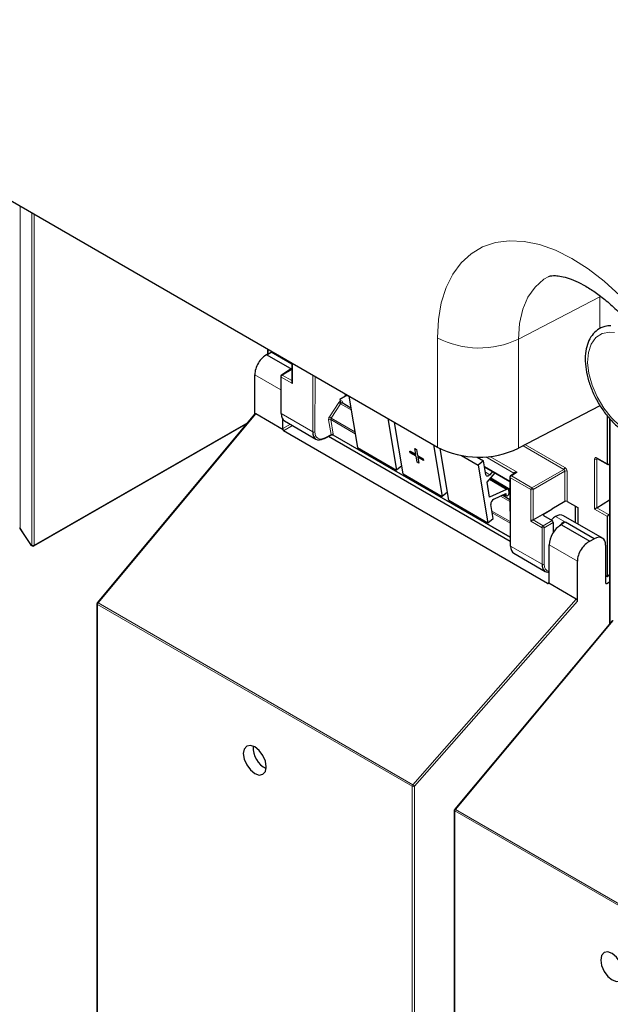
# Paper-space layout 'Blatt4' of a CAD drawing. Header units: millimetres. Extents: x 5 to 418, y 2 to 292.
# Tile 7 of 111: x 114 to 126, y 119 to 140. Entities that reach past the tile are written whole.
import ezdxf

# ---------------------------------------------------------------- set-up
doc = ezdxf.new("R2010")
doc.units = ezdxf.units.MM

psp = doc.layouts.new('Blatt4')

# ---------------------------------------------------------------- linework, layer by layer
at = {"color": 7, "linetype": 'Continuous', "lineweight": 25}
for p, q in [((106.947, 140.023), (122.627, 130.971)), ((119.031, 133.046), (119.031, 132.937)), ((119.016, 132.928), (119.105, 132.983)), ((119.016, 132.928), (119.544, 132.623)), ((119.544, 132.729), (119.105, 132.983)), ((119.544, 132.75), (119.544, 132.352)), ((118.758, 131.666), (118.758, 132.503)), ((119.308, 132.468), (119.308, 131.692)), ((119.51, 132.612), (119.324, 132.497)), ((119.544, 132.6), (119.527, 132.61)), ((120.68, 132.052), (120.557, 131.98)), ((120.727, 132.06), (120.755, 132.044)), ((120.754, 132.052), (120.936, 130.96)), ((120.557, 131.98), (120.564, 131.94)), ((120.564, 131.94), (120.564, 131.94)), ((120.796, 131.797), (120.61, 131.905)), ((126.074, 131.842), (124.347, 130.945)), ((118.762, 131.672), (115.421, 127.673)), ((119.361, 131.338), (118.781, 131.673)), ((126.234, 130.615), (126.234, 131.629)), ((114.075, 128.879), (118.593, 131.469)), ((119.353, 131.363), (119.353, 131.556)), ((119.386, 131.527), (120.055, 131.141)), ((121.579, 131.576), (121.761, 130.484)), ((121.903, 130.402), (121.72, 131.494)), ((126.277, 131.58), (126.277, 127.229)), ((124.963, 128.082), (119.364, 131.315)), ((120.236, 131.151), (120.382, 131.23)), ((124.168, 128.972), (120.317, 131.195)), ((120.414, 131.229), (124.167, 129.062)), ((120.936, 130.96), (121.761, 130.484)), ((122.545, 131.018), (122.728, 129.926)), ((122.047, 130.886), (122.049, 130.887)), ((122.054, 130.848), (122.047, 130.886)), ((122.047, 130.886), (122.169, 130.816)), ((122.049, 130.887), (122.169, 130.818)), ((122.175, 130.778), (122.054, 130.848)), ((122.148, 130.942), (122.149, 130.943)), ((122.169, 130.816), (122.148, 130.942)), ((122.148, 130.942), (122.185, 130.921)), ((122.149, 130.943), (122.186, 130.922)), ((122.197, 130.652), (122.175, 130.778)), ((122.185, 130.921), (122.186, 130.922)), ((122.185, 130.921), (122.206, 130.795)), ((122.186, 130.922), (122.207, 130.796)), ((122.206, 130.795), (122.207, 130.796)), ((122.206, 130.795), (122.328, 130.725)), ((122.207, 130.796), (122.329, 130.725)), ((122.334, 130.686), (122.212, 130.756)), ((122.212, 130.756), (122.234, 130.63)), ((122.214, 130.755), (122.235, 130.631)), ((122.869, 129.844), (122.686, 130.939)), ((123.141, 130.792), (123.489, 130.59)), ((123.469, 130.76), (123.606, 130.681)), ((121.874, 130.572), (121.761, 130.484)), ((122.234, 130.63), (122.197, 130.652)), ((122.234, 130.63), (122.235, 130.631)), ((122.328, 130.725), (122.334, 130.686)), ((122.328, 130.725), (122.329, 130.725)), ((122.329, 130.725), (122.335, 130.687)), ((122.334, 130.686), (122.335, 130.687)), ((123.606, 130.681), (123.489, 130.59)), ((123.489, 130.59), (123.694, 129.368)), ((123.655, 130.386), (123.606, 130.681)), ((123.627, 130.554), (124.164, 130.243)), ((126.015, 130.73), (126.241, 130.6)), ((126.277, 130.612), (126.256, 130.601)), ((121.903, 130.402), (122.728, 129.926)), ((123.681, 130.229), (123.852, 130.424)), ((123.799, 130.454), (123.739, 130.385)), ((124.164, 130.336), (124.168, 128.887)), ((124.269, 130.419), (124.18, 130.364)), ((123.734, 129.911), (123.681, 130.229)), ((124.128, 130.075), (123.742, 130.298)), ((123.755, 130.312), (124.165, 130.076)), ((122.841, 130.014), (122.728, 129.926)), ((124.093, 130.074), (123.734, 129.911)), ((123.825, 129.87), (124.076, 129.985)), ((124.165, 129.852), (123.998, 129.949)), ((124.039, 129.968), (124.091, 129.938)), ((124.076, 129.985), (124.082, 129.954)), ((124.151, 130.008), (124.145, 130.048)), ((124.165, 130.006), (124.15, 130.014)), ((122.869, 129.844), (123.694, 129.368)), ((123.81, 129.459), (123.761, 129.754)), ((125.328, 129.82), (125.05, 129.657)), ((125.375, 129.821), (125.601, 129.69)), ((125.555, 129.372), (125.555, 129.717)), ((126.008, 129.686), (126.277, 129.852)), ((124.656, 129.427), (125.05, 129.655)), ((124.879, 129.547), (125.05, 129.655)), ((124.88, 129.52), (125.061, 129.416)), ((125.05, 129.657), (125.05, 129.655)), ((126.124, 129.044), (125.303, 129.517)), ((125.601, 129.69), (125.601, 129.346)), ((126.234, 128.248), (126.234, 129.501)), ((126.256, 129.541), (126.277, 129.555)), ((123.694, 129.368), (123.81, 129.459)), ((125.084, 129.375), (125.084, 129.162)), ((125.256, 129.326), (125.24, 129.316)), ((125.256, 129.326), (125.862, 128.976)), ((125.338, 129.375), (125.346, 129.38)), ((125.954, 129.029), (125.346, 129.38)), ((113.781, 129.247), (114.002, 128.906)), ((114.013, 128.895), (114.041, 128.879)), ((124.999, 128.104), (124.999, 128.9)), ((125.862, 128.976), (125.954, 129.029)), ((126.194, 128.89), (126.194, 128.096)), ((124.246, 128.721), (124.915, 128.335)), ((125.594, 127.709), (125.594, 128.556)), ((126.228, 128.233), (126.277, 128.264)), ((125.571, 127.753), (124.991, 128.088)), ((126.211, 128.234), (126.194, 128.244)), ((126.217, 128.082), (126.277, 128.114)), ((115.413, 127.652), (115.413, 109.76)), ((126.336, 127.299), (122.995, 123.301)), ((122.987, 123.279), (122.987, 105.387))]:
    psp.add_line(p, q, dxfattribs=at)
at = {"color": 7, "linetype": 'Continuous', "lineweight": 18}
for p, q in [((113.785, 136.075), (113.785, 129.252)), ((114.034, 128.894), (114.034, 135.931)), ((114.082, 135.904), (114.082, 128.894)), ((126.074, 134.156), (124.347, 133.258)), ((126.074, 133.48), (126.074, 134.156)), ((122.627, 130.971), (122.627, 133.284)), ((124.347, 133.258), (124.347, 130.945)), ((119.041, 133.041), (119.041, 132.943)), ((119.554, 132.745), (119.554, 132.319)), ((119.308, 132.185), (118.758, 132.503)), ((119.318, 132.455), (119.318, 131.679)), ((119.554, 132.319), (119.318, 132.455)), ((119.527, 132.61), (119.341, 132.495)), ((119.341, 132.495), (119.544, 132.378)), ((119.986, 131.294), (119.989, 132.493)), ((120.036, 132.467), (120.032, 131.293)), ((120.674, 132.067), (120.668, 132.101)), ((120.72, 132.071), (120.754, 132.052)), ((120.72, 132.071), (120.72, 132.071)), ((120.338, 131.61), (120.54, 131.914)), ((120.578, 131.888), (120.376, 131.584)), ((120.578, 131.888), (120.803, 131.758)), ((120.615, 131.926), (120.62, 131.899)), ((120.786, 131.803), (120.794, 131.808)), ((118.781, 131.673), (115.436, 127.67)), ((119.318, 131.679), (119.986, 131.294)), ((114.082, 128.894), (118.611, 131.491)), ((119.353, 131.363), (119.512, 131.454)), ((119.559, 131.427), (119.364, 131.315)), ((120.374, 131.237), (120.321, 131.55)), ((120.887, 131.254), (120.368, 131.554)), ((120.368, 131.554), (120.42, 131.241)), ((120.376, 131.584), (120.881, 131.293)), ((126.287, 131.569), (126.287, 127.241)), ((120.244, 131.167), (120.374, 131.237)), ((120.421, 131.232), (124.167, 129.069)), ((125.305, 130.499), (124.445, 130.996)), ((124.494, 131.021), (125.328, 130.54)), ((124.25, 130.42), (123.654, 130.764)), ((123.741, 130.772), (124.319, 130.438)), ((123.626, 130.561), (124.164, 130.25)), ((125.961, 129.659), (125.961, 130.718)), ((126.008, 130.746), (126.234, 130.615)), ((126.023, 130.726), (126.008, 130.718)), ((126.008, 130.718), (126.008, 129.686)), ((123.646, 130.439), (123.739, 130.385)), ((124.319, 130.438), (124.197, 130.363)), ((124.197, 130.363), (124.633, 130.111)), ((124.252, 130.409), (124.25, 130.42)), ((124.633, 130.111), (125.305, 130.499)), ((125.328, 130.459), (124.656, 130.071)), ((125.328, 129.82), (125.328, 130.459)), ((125.375, 130.458), (125.375, 129.821)), ((123.73, 130.284), (124.093, 130.074)), ((123.759, 130.317), (124.165, 130.083)), ((124.174, 130.322), (124.178, 128.874)), ((124.609, 130.071), (124.174, 130.322)), ((123.964, 129.934), (124.165, 129.817)), ((124.05, 129.973), (124.082, 129.954)), ((124.165, 129.995), (124.152, 130.003)), ((124.609, 129.4), (124.609, 130.071)), ((124.656, 130.071), (124.656, 129.427)), ((125.546, 129.377), (125.546, 129.722)), ((123.784, 129.617), (124.167, 129.396)), ((124.167, 129.361), (123.79, 129.578)), ((124.879, 129.547), (124.879, 129.52)), ((125.134, 129.502), (125.346, 129.38)), ((126.234, 129.501), (125.961, 129.659)), ((126.007, 129.685), (126.256, 129.541)), ((124.845, 129.264), (124.609, 129.4)), ((124.656, 129.427), (124.868, 129.305)), ((124.868, 129.305), (125.061, 129.416)), ((125.084, 129.375), (124.892, 129.264)), ((125.315, 129.389), (125.338, 129.375)), ((113.785, 129.252), (114.006, 128.911)), ((124.845, 128.488), (124.845, 129.264)), ((124.892, 129.264), (124.892, 128.488)), ((114.006, 128.911), (114.034, 128.894)), ((125.594, 128.556), (124.999, 128.9)), ((124.178, 128.874), (124.845, 128.488)), ((126.234, 128.248), (126.277, 128.275)), ((124.963, 128.082), (124.999, 128.105)), ((126.194, 128.095), (126.217, 128.082)), ((122.094, 123.787), (115.423, 127.638)), ((115.423, 127.638), (115.423, 109.746)), ((115.436, 127.67), (122.107, 123.819)), ((122.107, 123.819), (125.571, 127.753)), ((125.594, 127.709), (122.141, 123.787)), ((126.355, 127.301), (123.01, 123.297)), ((122.094, 105.895), (122.094, 123.787)), ((122.141, 123.787), (122.141, 105.895)), ((129.668, 119.415), (122.997, 123.266)), ((122.997, 123.266), (122.997, 105.374)), ((123.01, 123.297), (129.681, 119.446))]:
    psp.add_line(p, q, dxfattribs=at)
at = {"color": 7, "linetype": 'Continuous', "lineweight": 18, "flags": 128}
for points in [[(122.627, 133.284), (122.648, 133.671), (122.709, 134.028), (122.812, 134.351), (122.953, 134.634), (123.13, 134.874), (123.342, 135.067), (123.585, 135.21), (123.856, 135.302), (124.151, 135.341), (124.465, 135.327), (124.794, 135.259), (125.134, 135.139), (125.479, 134.968), (125.824, 134.749), (126.165, 134.486), (126.497, 134.181)], [(124.988, 134.583), (124.884, 134.524), (124.697, 134.361), (124.546, 134.148), (124.436, 133.889), (124.37, 133.591), (124.347, 133.258)], [(126.694, 131.283), (126.502, 131.413), (126.318, 131.588), (126.152, 131.798), (126.012, 132.032), (125.906, 132.28), (125.838, 132.528), (125.811, 132.764), (125.828, 132.976), (125.888, 133.154), (125.987, 133.289), (126.12, 133.373), (126.281, 133.403), (126.378, 133.396)], [(113.785, 129.252), (113.783, 129.25), (113.781, 129.248), (113.781, 129.248), (113.781, 129.247)], [(114.002, 128.906), (114.001, 128.906), (114.002, 128.907), (114.003, 128.909), (114.006, 128.911)], [(115.421, 127.673), (115.422, 127.674), (115.424, 127.674), (115.427, 127.673), (115.431, 127.672), (115.436, 127.67)], [(122.995, 123.301), (122.996, 123.301), (122.998, 123.302), (123.001, 123.301), (123.005, 123.3), (123.01, 123.297)]]:
    psp.add_lwpolyline(points, dxfattribs=at)
at = {"color": 7, "linetype": 'Continuous', "lineweight": 25, "flags": 128}
for points in [[(123.739, 130.385), (123.726, 130.373), (123.712, 130.363), (123.699, 130.357), (123.686, 130.355), (123.675, 130.358), (123.666, 130.364), (123.659, 130.373), (123.655, 130.386)], [(124.082, 129.954), (124.087, 129.942), (124.096, 129.936), (124.109, 129.937), (124.123, 129.945), (124.135, 129.958), (124.145, 129.975), (124.151, 129.992), (124.151, 130.008)], [(118.758, 124.619), (118.665, 124.651), (118.586, 124.636), (118.533, 124.575), (118.515, 124.478), (118.533, 124.36), (118.586, 124.238), (118.665, 124.132), (118.758, 124.057), (118.851, 124.024), (118.93, 124.04), (118.983, 124.101), (119.002, 124.197), (118.983, 124.316), (118.93, 124.437), (118.851, 124.544), (118.758, 124.619)], [(126.332, 120.246), (126.239, 120.279), (126.16, 120.264), (126.108, 120.203), (126.089, 120.106), (126.108, 119.988), (126.16, 119.866), (126.239, 119.76), (126.332, 119.684), (126.426, 119.652), (126.504, 119.667), (126.557, 119.728), (126.576, 119.825), (126.557, 119.943), (126.504, 120.065), (126.426, 120.171), (126.332, 120.246)]]:
    psp.add_lwpolyline(points, dxfattribs=at)
at = {"color": 7, "linetype": 'Continuous', "lineweight": 18}
for centre, radius, start, end in [((123.513, 135.004), 1.935, 242.7384, 295.5295), ((119.324, 132.47), 0.016, 184.1293, 247.1908), ((119.37, 132.452), 0.0514, 123.2297, 177.3477), ((119.332, 132.482), 0.0162, 53.4892, 117.3259), ((120.701, 132.031), 0.0449, 63.9209, 126.4321), ((120.798, 132.252), 0.425, 232.6804, 238.9253), ((120.627, 131.909), 0.0204, 123.7902, 182.0212), ((120.596, 131.948), 0.425, 232.6804, 238.9253), ((120.348, 131.514), 0.0449, 63.9209, 126.4321), ((120.009, 131.339), 0.0512, 242.4759, 296.7416), ((120.4, 131.201), 0.0449, 63.9209, 126.4321), ((120.397, 131.199), 0.0408, 54.9274, 123.3475), ((120.227, 131.165), 0.0167, 303.6026, 5.3504), ((125.985, 130.764), 0.0514, 242.6565, 296.7662), ((126.025, 130.744), 0.0165, 173.888, 234.7998), ((124.18, 130.337), 0.0164, 185.2459, 246.429), ((124.225, 130.32), 0.0514, 123.2297, 177.3477), ((124.187, 130.349), 0.0167, 54.4655, 116.3558), ((124.242, 130.408), 0.018, 17.5405, 64.455), ((124.24, 130.402), 0.0203, 30.4838, 61.6846), ((125.277, 130.542), 0.0514, 303.2297, 357.3477), ((125.352, 130.413), 0.0514, 62.6565, 116.7662), ((124.661, 130.068), 0.0514, 123.2297, 177.3477), ((124.633, 130.116), 0.0514, 242.6565, 296.7662), ((124.603, 130.067), 0.0529, 3.5222, 56.4778), ((124.896, 129.262), 0.0514, 123.2297, 177.3477), ((124.839, 129.261), 0.0529, 3.5222, 56.4778), ((113.792, 129.267), 0.0165, 185.0787, 246.2415), ((124.869, 129.31), 0.0514, 242.6565, 296.7662), ((114.022, 128.909), 0.0164, 173.7073, 234.9805), ((114.058, 128.94), 0.0512, 242.6145, 297.3277), ((114.051, 128.892), 0.0164, 173.7073, 234.9805), ((114.066, 128.892), 0.016, 303.9171, 7.1826), ((124.869, 128.534), 0.0514, 242.6565, 296.7662), ((115.429, 127.653), 0.0165, 185.0787, 246.2415), ((115.474, 127.636), 0.0515, 138.52, 177.2636), ((122.145, 123.784), 0.0515, 138.52, 177.2636), ((122.117, 123.833), 0.0514, 242.6565, 296.7662), ((122.049, 123.723), 0.112, 34.6783, 58.7001), ((123.003, 123.281), 0.0165, 185.0787, 246.2415), ((123.048, 123.263), 0.0515, 138.52, 177.2636)]:
    psp.add_arc(centre, radius, start, end, dxfattribs=at)
at = {"color": 7, "linetype": 'Continuous', "lineweight": 25}
for centre, radius, start, end in [((119.342, 132.468), 0.0333, 121.7291, 180), ((119.324, 131.694), 0.016, 184.1293, 247.1908), ((120.23, 131.167), 0.0165, 233.6157, 292.9576), ((123.513, 132.691), 1.935, 242.7384, 295.5295), ((124.197, 130.336), 0.0333, 121.7318, 180.1525), ((124.111, 130.046), 0.0339, 4.7698, 122.1417), ((123.883, 129.762), 0.122, 118.1691, 184.1411), ((113.809, 129.266), 0.0333, 180, 212.8939), ((114.03, 128.924), 0.0333, 212.8939, 240.0027), ((114.058, 128.908), 0.0333, 240.0027, 299.8241), ((124.184, 128.889), 0.0164, 185.2459, 246.429), ((115.446, 127.652), 0.0333, 140.1152, 180), ((119.22, 124.604), 0.495, 176.4112, 243.5834), ((123.02, 123.279), 0.0333, 140.1152, 180)]:
    psp.add_arc(centre, radius, start, end, dxfattribs=at)
for centre, major_axis, ratio, start_param, end_param in [((118.989, 132.642), (0.162, 0.291), 0.567218, 0.660989, 2.347686), ((119.527, 132.583), (-0.0167, 0.0289), 0.577206, 5.498021, 6.300635), ((119.577, 132.332), (-0.0236, 0.0408), 0.577335, 0.785358, 1.570756), ((118.781, 131.642), (-0.0148, 0.0325), 0.565458, 5.613623, 6.548363), ((119.55, 131.817), (0.163, 0.291), 0.568242, 2.348502, 3.133981), ((119.377, 131.349), (-0.0167, 0.0289), 0.577557, 0.785632, 1.615746), ((119.413, 131.37), (0.0505, 0.054), 0.359583, 2.484661, 3.225039), ((120.225, 131.427), (0.171, 0.286), 0.584752, 2.365594, 3.918937), ((126.258, 130.629), (0.0162, 0.0291), 0.567218, 2.347686, 3.866122), ((125.352, 129.806), (0.0333, 0.0008), 0.592198, 0.771607, 2.32495), ((124.904, 129.534), (0.0333, 0.0005), 0.587275, 2.373339, 3.917956), ((125.134, 129.23), (0.163, 0.291), 0.568242, 0.777706, 1.182052), ((125.134, 129.23), (0.171, 0.286), 0.586378, 0.008105, 0.793422), ((125.985, 129.672), (0.0333, 0.0192), 0.00007, 0.837717, 2.356154), ((125.985, 129.7), (0.0333, 0.0016), 0.606667, 5.416362, 5.451269), ((126.258, 129.515), (0.0162, 0.0291), 0.567218, 0.82925, 2.347686), ((124.633, 129.414), (0.0333, 0.0192), 0.00007, 0.802811, 2.356154), ((125.23, 129.039), (0.162, 0.291), 0.567218, 0.735275, 2.347686), ((125.061, 129.389), (-0.0167, 0.0289), 0.577557, 3.927224, 5.497716), ((125.323, 129.121), (0.162, 0.291), 0.566193, 0.810986, 1.231265), ((125.346, 129.108), (0.162, 0.291), 0.567218, 0.77689, 0.811796), ((125.834, 128.69), (0.171, 0.286), 0.587369, 0.678453, 2.36515), ((125.954, 128.757), (0.171, 0.286), 0.587369, 5.506743, 7.077539), ((124.41, 129.012), (0.162, 0.291), 0.569814, 2.347111, 3.13259), ((125.085, 128.622), (0.171, 0.286), 0.586378, 2.364218, 3.568607), ((125.01, 128.139), (0.0487, 0.0552), 0.363623, 3.214844, 3.955221), ((124.975, 128.117), (-0.0167, 0.0289), 0.577206, 3.096806, 3.92692), ((126.218, 128.109), (0.0171, 0.0286), 0.587369, 2.36515, 3.918493), ((126.211, 128.262), (-0.0167, 0.0289), 0.577206, 2.356428, 3.92692), ((125.571, 127.723), (-0.0146, 0.0323), 0.574256, 4.046328, 5.609201)]:
    psp.add_ellipse(centre, major_axis=major_axis, ratio=ratio, start_param=start_param, end_param=end_param, dxfattribs=at)
at = {"color": 7, "linetype": 'Continuous', "lineweight": 18}
for centre, major_axis, ratio, start_param, end_param in [((120.721, 132.102), (0.0344, 0.0571), 0.585558, 2.54121, 2.90933), ((120.744, 132.089), (0.0177, 0.0283), 0.593469, 2.552372, 3.163319), ((120.571, 131.89), (0.0344, 0.0571), 0.585558, 0.939456, 1.494012), ((120.57, 131.889), (0.0323, 0.0583), 0.568962, 5.662266, 7.184369), ((120.594, 131.876), (0.0177, 0.0283), 0.593469, 0.941753, 1.505175), ((120.594, 131.876), (0.0157, 0.0294), 0.560319, 6.263818, 7.183844), ((120.369, 131.586), (0.0344, 0.0571), 0.585558, 1.494012, 2.54121), ((120.392, 131.572), (0.0177, 0.0283), 0.593469, 1.505175, 2.552372), ((120.248, 131.414), (0.155, 0.257), 0.585558, 2.366677, 3.92002), ((120.35, 131.25), (-0.0241, 0.0247), 0.35216, 3.652218, 3.840823), ((120.399, 131.276), (0.0212, 0.0476), 0.236756, 2.827209, 3.438277), ((120.399, 131.276), (-0.0197, 0.0482), 0.23661, 2.84514, 3.456086), ((120.373, 131.268), (-0.0408, 0.0535), 0.467927, 3.678044, 3.866649), ((126.008, 130.691), (-0.0333, 0.0578), 0.576853, 5.499542, 7.069425), ((126.032, 130.705), (-0.0183, 0.028), 0.55464, 6.20273, 7.03952), ((124.319, 130.411), (0.0697, -0.0149), 0.370375, 1.655752, 3.22932), ((124.272, 130.438), (0.0157, 0.0294), 0.560319, 2.356971, 2.511278), ((124.319, 130.411), (0.0692, 0.017), 0.370371, 1.485914, 2.288556), ((125.304, 130.472), (-0.0167, 0.0289), 0.598058, 3.927226, 5.497718), ((125.328, 130.486), (-0.0333, 0.0577), 0.577557, 3.927224, 5.497716), ((125.108, 128.608), (0.154, 0.257), 0.587369, 2.36515, 3.406946)]:
    psp.add_ellipse(centre, major_axis=major_axis, ratio=ratio, start_param=start_param, end_param=end_param, dxfattribs=at)
at = {"color": 7, "linetype": 'Continuous', "lineweight": 25}
for points, knots in [([(124.99, 134.583), (124.998, 134.587), (125.013, 134.595), (125.079, 134.605), (125.182, 134.602), (125.326, 134.574), (125.508, 134.512), (125.715, 134.413), (125.94, 134.276), (126.178, 134.099), (126.423, 133.885), (126.668, 133.634), (126.906, 133.351), (127.132, 133.041), (127.341, 132.71), (127.527, 132.365), (127.687, 132.013), (127.819, 131.661), (127.918, 131.319), (127.979, 131.034), (128, 130.871), (128.008, 130.81)], [0, 0, 0, 0, 0.0653877, 0.1200799, 0.1708283, 0.2244252, 0.2758021, 0.3267546, 0.3779307, 0.429693, 0.4821683, 0.53533, 0.5890737, 0.6432579, 0.6977252, 0.7523127, 0.8068333, 0.8610926, 0.9149322, 0.9682057, 1, 1, 1, 1]), ([(126.304, 133.539), (126.274, 133.539), (126.185, 133.538), (126.055, 133.481), (125.927, 133.377), (125.834, 133.231), (125.776, 133.053), (125.755, 132.846), (125.772, 132.616), (125.827, 132.374), (125.918, 132.131), (126.04, 131.894), (126.188, 131.674), (126.358, 131.48), (126.534, 131.323), (126.654, 131.25), (126.709, 131.216)], [0, 0, 0, 0, 0.037901, 0.111761, 0.183666, 0.255268, 0.328296, 0.403168, 0.479003, 0.554948, 0.63076, 0.706474, 0.782186, 0.85799, 0.933992, 1, 1, 1, 1]), ([(120.723, 132.061), (120.721, 132.061), (120.711, 132.061), (120.695, 132.058), (120.685, 132.054), (120.68, 132.052)], [0, 0, 0, 0, 0.142295, 0.638048, 1, 1, 1, 1]), ([(120.723, 132.061), (120.723, 132.061), (120.723, 132.061), (120.726, 132.061), (120.727, 132.06), (120.727, 132.06)], [0, 0, 0, 0, 0.066112, 0.770891, 1, 1, 1, 1]), ([(120.564, 131.94), (120.564, 131.937), (120.566, 131.931), (120.571, 131.921), (120.577, 131.912), (120.584, 131.905), (120.588, 131.902), (120.59, 131.901), (120.591, 131.901)], [0, 0, 0, 0, 0.214711, 0.429422, 0.644123, 0.858848, 0.965995, 1, 1, 1, 1]), ([(120.61, 131.905), (120.609, 131.905), (120.607, 131.906), (120.606, 131.909), (120.606, 131.908), (120.606, 131.908)], [0, 0, 0, 0, 0.223305, 0.977467, 1, 1, 1, 1]), ([(120.383, 131.23), (120.385, 131.231), (120.39, 131.234), (120.401, 131.234), (120.409, 131.232), (120.412, 131.23), (120.412, 131.23)], [0, 0, 0, 0, 0.2268396, 0.6168211, 0.9956835, 1, 1, 1, 1]), ([(126.011, 130.732), (126.011, 130.732), (126.011, 130.732), (126.014, 130.731), (126.015, 130.73)], [0, 0, 0, 0, 0.59177, 1, 1, 1, 1]), ([(125.315, 129.389), (125.315, 129.388), (125.315, 129.388), (125.315, 129.388), (125.315, 129.387), (125.312, 129.384), (125.301, 129.37), (125.283, 129.35), (125.264, 129.333), (125.256, 129.326)], [0, 0, 0, 0, 0.0018888, 0.004446, 0.0111679, 0.0408889, 0.1586871, 0.6296709, 1, 1, 1, 1])]:
    psp.add_open_spline(points, degree=3, knots=knots, dxfattribs=at)

doc.saveas('drawing.dxf')
